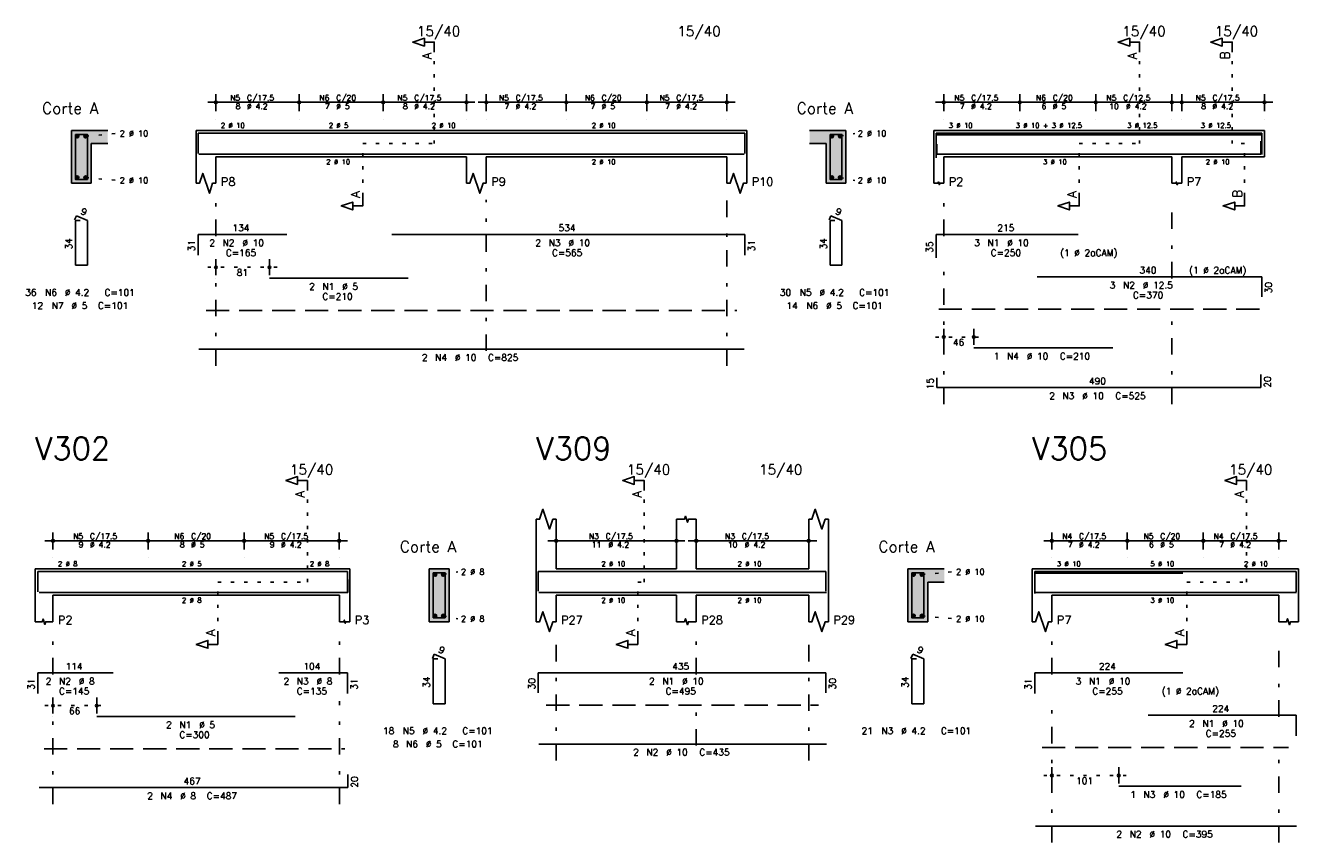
# Model space of a CAD drawing. Extents: x 0 to 119, y 0 to 84.
# Tile 3 of 10: x 22 to 60, y 43 to 67. Entities that reach past the tile are written whole.
import ezdxf

# ---------------------------------------------------------------- set-up
doc = ezdxf.new("R2010")
doc.units = 0
doc.header["$MEASUREMENT"] = 0
for name, pattern in [('ESTILO_TQS_0001', [1, 0.7, -0.3]), ('ESTILO_TQS_0002', [0.4, 0.1, -0.3]), ('ESTILO_TQS_0003', [1.5, 0.5, -0.4, 0.1, -0.5])]:
    doc.linetypes.add(name, pattern=pattern)
for name, color, linetype in [('1', 1, 'CONTINUOUS'), ('2', 2, 'CONTINUOUS'), ('4', 4, 'CONTINUOUS'), ('6', 6, 'CONTINUOUS'), ('7', 7, 'CONTINUOUS'), ('9', 9, 'CONTINUOUS')]:
    doc.layers.add(name, color=color, linetype=linetype)
doc.styles.get("Standard").update_dxf_attribs({"font": 'ROMANS.SHX'})

msp = doc.modelspace()

# ---------------------------------------------------------------- linework, layer by layer
at = {"layer": '1', "linetype": 'ESTILO_TQS_0002'}
for p, q in [((34.106, 63.76), (34.106, 66.53)), ((55.447, 63.76), (55.447, 66.53)), ((58.247, 63.76), (58.247, 66.53)), ((23.555, 63.985), (24.5, 64.07)), ((46.386, 63.985), (46.831, 64.07)), ((31.941, 62.175), (31.941, 63.76)), ((31.941, 63.76), (34.106, 63.76)), ((53.622, 62.175), (53.622, 63.76)), ((53.622, 63.76), (55.447, 63.76)), ((58.622, 63.76), (58.247, 63.76)), ((58.622, 62.175), (58.622, 63.76)), ((23.555, 62.735), (24.5, 62.65)), ((46.386, 62.735), (46.831, 62.65)), ((27.251, 60.02), (29.371, 60.02)), ((49.272, 57.91), (50.682, 57.91)), ((30.266, 50.5), (30.266, 53.27)), ((40.459, 50.5), (40.459, 53.27)), ((58.679, 50.5), (58.679, 53.27)), ((27.556, 48.915), (27.556, 50.5)), ((27.556, 50.5), (30.266, 50.5)), ((34.379, 50.725), (34.824, 50.81)), ((40.264, 48.915), (40.264, 50.5)), ((40.264, 50.5), (40.459, 50.5)), ((48.859, 50.725), (49.804, 50.81)), ((56.874, 48.915), (56.874, 50.5)), ((56.874, 50.5), (58.679, 50.5)), ((34.379, 49.475), (34.824, 49.39)), ((48.859, 49.475), (49.804, 49.39)), ((22.321, 46.76), (24.144, 46.76)), ((52.544, 44.65), (55.064, 44.65))]:
    msp.add_line(p, q, dxfattribs=at)
at = {"layer": '1', "linetype": 'ESTILO_TQS_0001'}
for p, q in [((27.201, 58.715), (43.261, 58.715)), ((49.372, 58.755), (59.222, 58.755)), ((37.494, 46.775), (45.734, 46.775)), ((22.3, 45.455), (31.398, 45.455)), ((52.494, 45.495), (59.954, 45.495))]:
    msp.add_line(p, q, dxfattribs=at)
at = {"layer": '1', "linetype": 'Continuous'}
for centre in [(23.305, 63.985), (23.555, 63.985), (46.136, 63.985), (46.386, 63.985), (23.305, 62.735), (23.555, 62.735), (46.136, 62.735), (46.386, 62.735), (34.129, 50.725), (34.379, 50.725), (48.609, 50.725), (48.859, 50.725), (34.129, 49.475), (34.379, 49.475), (48.609, 49.475), (48.859, 49.475)]:
    msp.add_circle(centre, 0.05, dxfattribs=at)
at = {"layer": '2', "linetype": 'Continuous'}
for p, q in [((27.501, 64.74), (27.501, 65.26)), ((30.021, 64.74), (30.021, 65.26)), ((30.021, 64.74), (30.021, 65.26)), ((32.561, 64.74), (32.561, 65.26)), ((32.561, 64.74), (32.561, 65.26)), ((35.081, 64.74), (35.081, 65.26)), ((35.681, 64.74), (35.681, 65.26)), ((38.101, 64.74), (38.101, 65.26)), ((38.101, 64.74), (38.101, 65.26)), ((40.541, 64.74), (40.541, 65.26)), ((40.541, 64.74), (40.541, 65.26)), ((42.961, 64.74), (42.961, 65.26)), ((49.522, 64.74), (49.522, 65.26)), ((51.822, 64.74), (51.822, 65.26)), ((51.822, 64.74), (51.822, 65.26)), ((54.122, 64.74), (54.122, 65.26)), ((54.122, 64.74), (54.122, 65.26)), ((56.422, 64.74), (56.422, 65.26)), ((56.722, 64.74), (56.722, 65.26)), ((59.222, 64.74), (59.222, 65.26)), ((27.251, 65.01), (30.271, 65.01)), ((29.771, 65.01), (32.811, 65.01)), ((32.311, 65.01), (35.331, 65.01)), ((35.431, 65.01), (38.351, 65.01)), ((37.851, 65.01), (40.791, 65.01)), ((40.291, 65.01), (43.211, 65.01)), ((49.272, 65.01), (52.072, 65.01)), ((51.572, 65.01), (54.372, 65.01)), ((53.872, 65.01), (56.672, 65.01)), ((56.472, 65.01), (59.472, 65.01)), ((27.501, 64.49), (27.501, 64.49)), ((30.021, 64.49), (30.021, 64.49)), ((30.021, 64.49), (30.021, 64.49)), ((32.561, 64.49), (32.561, 64.49)), ((32.561, 64.49), (32.561, 64.49)), ((35.081, 64.49), (35.081, 64.49)), ((35.681, 64.49), (35.681, 64.49)), ((38.101, 64.49), (38.101, 64.49)), ((38.101, 64.49), (38.101, 64.49)), ((40.541, 64.49), (40.541, 64.49)), ((40.541, 64.49), (40.541, 64.49)), ((42.961, 64.49), (42.961, 64.49)), ((49.522, 64.49), (49.522, 64.49)), ((51.822, 64.49), (51.822, 64.49)), ((51.822, 64.49), (51.822, 64.49)), ((54.122, 64.49), (54.122, 64.49)), ((54.122, 64.49), (54.122, 64.49)), ((56.422, 64.49), (56.422, 64.49)), ((56.722, 64.49), (56.722, 64.49)), ((59.222, 64.49), (59.222, 64.49)), ((24.23, 64.16), (23.13, 64.16)), ((23.13, 64.16), (23.13, 62.56)), ((26.901, 64.16), (26.901, 63.36)), ((26.901, 64.16), (27.501, 64.16)), ((27.501, 64.16), (35.081, 64.16)), ((35.081, 64.16), (35.681, 64.16)), ((35.681, 64.16), (42.961, 64.16)), ((42.961, 64.16), (43.561, 64.16)), ((43.561, 64.16), (43.561, 63.36)), ((46.561, 64.16), (45.461, 64.16)), ((46.561, 62.56), (46.561, 64.16)), ((49.222, 64.16), (49.222, 63.36)), ((49.222, 64.16), (49.522, 64.16)), ((49.522, 64.16), (56.422, 64.16)), ((56.422, 64.16), (56.722, 64.16)), ((56.722, 64.16), (59.222, 64.16)), ((59.222, 64.16), (59.222, 63.36)), ((23.73, 62.56), (23.73, 63.76)), ((23.73, 63.76), (24.23, 63.76)), ((45.461, 63.76), (45.961, 63.76)), ((45.961, 63.76), (45.961, 62.56)), ((26.901, 63.36), (26.901, 62.56)), ((27.501, 63.36), (35.081, 63.36)), ((27.501, 63.36), (27.501, 62.56)), ((35.081, 63.36), (35.081, 62.56)), ((35.681, 63.36), (42.961, 63.36)), ((35.681, 63.36), (35.681, 62.56)), ((42.961, 63.36), (42.961, 62.56)), ((43.561, 63.36), (43.561, 62.56)), ((49.222, 63.36), (49.222, 62.56)), ((49.522, 63.36), (56.422, 63.36)), ((49.522, 63.36), (49.522, 62.56)), ((56.422, 63.36), (56.422, 62.56)), ((56.722, 63.36), (59.222, 63.36)), ((56.722, 63.36), (56.722, 62.56)), ((23.13, 62.56), (23.73, 62.56)), ((45.961, 62.56), (46.561, 62.56)), ((27.501, 59.78), (27.501, 60.27)), ((29.121, 59.78), (29.121, 60.27)), ((27.501, 59.68), (27.501, 59.68)), ((29.121, 59.68), (29.121, 59.68)), ((49.522, 57.67), (49.522, 58.16)), ((50.432, 57.67), (50.432, 58.16)), ((49.522, 57.57), (49.522, 57.57)), ((50.432, 57.57), (50.432, 57.57)), ((37.194, 50.9), (37.194, 52.4)), ((37.794, 50.9), (37.794, 52.4)), ((41.434, 50.9), (41.434, 52.4)), ((42.034, 50.9), (42.034, 52.4)), ((45.434, 50.9), (45.434, 52.4)), ((46.034, 50.9), (46.034, 52.4)), ((22.571, 51.48), (22.571, 52)), ((25.451, 51.48), (25.451, 52)), ((25.451, 51.48), (25.451, 52)), ((28.351, 51.48), (28.351, 52)), ((28.351, 51.48), (28.351, 52)), ((31.231, 51.48), (31.231, 52)), ((37.794, 51.48), (37.794, 52)), ((41.434, 51.48), (41.434, 52)), ((42.034, 51.48), (42.034, 52)), ((45.434, 51.48), (45.434, 52)), ((52.794, 51.48), (52.794, 52)), ((55.074, 51.48), (55.074, 52)), ((55.074, 51.48), (55.074, 52)), ((57.374, 51.48), (57.374, 52)), ((57.374, 51.48), (57.374, 52)), ((59.654, 51.48), (59.654, 52)), ((22.321, 51.75), (25.701, 51.75)), ((25.201, 51.75), (28.601, 51.75)), ((28.101, 51.75), (31.481, 51.75)), ((37.544, 51.75), (41.684, 51.75)), ((41.784, 51.75), (45.684, 51.75)), ((52.544, 51.75), (55.324, 51.75)), ((54.824, 51.75), (57.624, 51.75)), ((57.124, 51.75), (59.904, 51.75)), ((22.571, 51.23), (22.571, 51.23)), ((25.451, 51.23), (25.451, 51.23)), ((25.451, 51.23), (25.451, 51.23)), ((28.351, 51.23), (28.351, 51.23)), ((28.351, 51.23), (28.351, 51.23)), ((31.231, 51.23), (31.231, 51.23)), ((37.794, 51.23), (37.794, 51.23)), ((41.434, 51.23), (41.434, 51.23)), ((42.034, 51.23), (42.034, 51.23)), ((45.434, 51.23), (45.434, 51.23)), ((52.794, 51.23), (52.794, 51.23)), ((55.074, 51.23), (55.074, 51.23)), ((55.074, 51.23), (55.074, 51.23)), ((57.374, 51.23), (57.374, 51.23)), ((57.374, 51.23), (57.374, 51.23)), ((59.654, 51.23), (59.654, 51.23)), ((22.028, 50.9), (22.028, 50.1)), ((22.028, 50.9), (22.571, 50.9)), ((22.571, 50.9), (31.241, 50.9)), ((31.241, 50.9), (31.554, 50.9)), ((31.554, 50.9), (31.554, 50.1)), ((34.554, 50.9), (33.954, 50.9)), ((33.954, 50.9), (33.954, 49.3)), ((34.554, 49.3), (34.554, 50.9)), ((37.194, 50.9), (37.194, 50.1)), ((37.794, 50.9), (41.434, 50.9)), ((42.034, 50.9), (45.434, 50.9)), ((46.034, 50.9), (46.034, 50.1)), ((49.534, 50.9), (48.434, 50.9)), ((48.434, 50.9), (48.434, 49.3)), ((52.194, 50.9), (52.194, 50.1)), ((52.194, 50.9), (52.794, 50.9)), ((52.794, 50.9), (59.654, 50.9)), ((59.654, 50.9), (60.254, 50.9)), ((60.254, 50.9), (60.254, 50.1)), ((49.034, 49.3), (49.034, 50.5)), ((49.034, 50.5), (49.534, 50.5)), ((22.028, 50.1), (22.028, 49.3)), ((22.571, 50.1), (31.241, 50.1)), ((22.571, 50.1), (22.571, 49.3)), ((31.241, 50.1), (31.241, 49.3)), ((31.554, 50.1), (31.554, 49.3)), ((37.194, 50.1), (37.194, 49.3)), ((37.794, 50.1), (41.434, 50.1)), ((37.794, 50.1), (37.794, 49.3)), ((41.434, 50.1), (41.434, 49.3)), ((42.034, 50.1), (45.434, 50.1)), ((42.034, 50.1), (42.034, 49.3)), ((45.434, 50.1), (45.434, 49.3)), ((46.034, 50.1), (46.034, 49.3)), ((52.194, 50.1), (52.194, 49.3)), ((52.794, 50.1), (59.654, 50.1)), ((52.794, 50.1), (52.794, 49.3)), ((59.654, 50.1), (59.654, 49.3)), ((60.254, 50.1), (60.254, 49.3)), ((33.954, 49.3), (34.554, 49.3)), ((48.434, 49.3), (49.034, 49.3)), ((22.571, 46.52), (22.571, 47.01)), ((23.894, 46.52), (23.894, 47.01)), ((22.571, 46.42), (22.571, 46.42)), ((23.894, 46.42), (23.894, 46.42)), ((52.794, 44.41), (52.794, 44.9)), ((54.814, 44.41), (54.814, 44.9)), ((52.794, 44.31), (52.794, 44.31)), ((54.814, 44.31), (54.814, 44.31))]:
    msp.add_line(p, q, dxfattribs=at)
at = {"layer": '2', "linetype": 'ESTILO_TQS_0003'}
for p, q in [((27.501, 60.962), (27.501, 62.06)), ((35.681, 57.492), (35.681, 62.06)), ((42.961, 57.04), (42.961, 62.06)), ((49.522, 60.962), (49.522, 62.06)), ((56.422, 59.682), (56.422, 62.06)), ((27.501, 57.04), (27.501, 60.158)), ((49.522, 55.88), (49.522, 60.158)), ((56.422, 55.88), (56.422, 58.878)), ((22.571, 47.702), (22.571, 48.8)), ((31.241, 47.702), (31.241, 48.8)), ((37.794, 45.1), (37.794, 48.8)), ((42.034, 47.702), (42.034, 48.8)), ((45.434, 45.1), (45.434, 48.8)), ((52.794, 47.702), (52.794, 48.8)), ((59.654, 46.422), (59.654, 48.8)), ((22.571, 43.78), (22.571, 46.898)), ((31.241, 43.78), (31.241, 46.898)), ((42.034, 45.552), (42.034, 46.898)), ((52.794, 42.62), (52.794, 46.898)), ((59.654, 42.62), (59.654, 45.618))]:
    msp.add_line(p, q, dxfattribs=at)
at = {"layer": '2', "linetype": 'Continuous'}
for points in [[(34.106, 66.53), (34.106, 66.83), (33.806, 66.83), (33.806, 66.71), (33.456, 66.83), (33.806, 66.95), (33.806, 66.83)], [(55.447, 66.53), (55.447, 66.83), (55.147, 66.83), (55.147, 66.71), (54.797, 66.83), (55.147, 66.95), (55.147, 66.83)], [(58.247, 66.53), (58.247, 66.83), (57.947, 66.83), (57.947, 66.71), (57.597, 66.83), (57.947, 66.95), (57.947, 66.83)], [(26.901, 62.56), (27.001, 62.56), (27.101, 62.86), (27.301, 62.26), (27.401, 62.56), (27.501, 62.56)], [(35.081, 62.56), (35.181, 62.56), (35.281, 62.86), (35.481, 62.26), (35.581, 62.56), (35.681, 62.56)], [(42.961, 62.56), (43.061, 62.56), (43.161, 62.86), (43.361, 62.26), (43.461, 62.56), (43.561, 62.56)], [(49.222, 62.56), (49.342, 62.56), (49.357, 62.605), (49.387, 62.515), (49.402, 62.56), (49.522, 62.56)], [(56.422, 62.56), (56.542, 62.56), (56.557, 62.605), (56.587, 62.515), (56.602, 62.56), (56.722, 62.56)], [(31.941, 62.175), (31.941, 61.875), (31.641, 61.875), (31.641, 61.755), (31.291, 61.875), (31.641, 61.995), (31.641, 61.875)], [(53.622, 62.175), (53.622, 61.875), (53.322, 61.875), (53.322, 61.755), (52.972, 61.875), (53.322, 61.995), (53.322, 61.875)], [(58.622, 62.175), (58.622, 61.875), (58.322, 61.875), (58.322, 61.755), (57.972, 61.875), (58.322, 61.995), (58.322, 61.875)], [(30.266, 53.27), (30.266, 53.57), (29.966, 53.57), (29.966, 53.45), (29.616, 53.57), (29.966, 53.69), (29.966, 53.57)], [(40.459, 53.27), (40.459, 53.57), (40.159, 53.57), (40.159, 53.45), (39.809, 53.57), (40.159, 53.69), (40.159, 53.57)], [(58.679, 53.27), (58.679, 53.57), (58.379, 53.57), (58.379, 53.45), (58.029, 53.57), (58.379, 53.69), (58.379, 53.57)], [(37.194, 52.4), (37.294, 52.4), (37.394, 52.7), (37.594, 52.1), (37.694, 52.4), (37.794, 52.4)], [(41.434, 52.4), (41.674, 52.4), (41.704, 52.49), (41.764, 52.31), (41.794, 52.4), (42.034, 52.4)], [(45.434, 52.4), (45.534, 52.4), (45.634, 52.7), (45.834, 52.1), (45.934, 52.4), (46.034, 52.4)], [(22.028, 49.3), (22.245, 49.3), (22.272, 49.381), (22.327, 49.219), (22.354, 49.3), (22.571, 49.3)], [(31.241, 49.3), (31.366, 49.3), (31.382, 49.347), (31.413, 49.253), (31.429, 49.3), (31.554, 49.3)], [(37.194, 49.3), (37.294, 49.3), (37.394, 49.6), (37.594, 49), (37.694, 49.3), (37.794, 49.3)], [(41.434, 49.3), (41.674, 49.3), (41.704, 49.39), (41.764, 49.21), (41.794, 49.3), (42.034, 49.3)], [(45.434, 49.3), (45.534, 49.3), (45.634, 49.6), (45.834, 49), (45.934, 49.3), (46.034, 49.3)], [(52.194, 49.3), (52.294, 49.3), (52.394, 49.6), (52.594, 49), (52.694, 49.3), (52.794, 49.3)], [(59.654, 49.3), (59.894, 49.3), (59.924, 49.39), (59.984, 49.21), (60.014, 49.3), (60.254, 49.3)], [(27.556, 48.915), (27.556, 48.615), (27.256, 48.615), (27.256, 48.495), (26.906, 48.615), (27.256, 48.735), (27.256, 48.615)], [(40.264, 48.915), (40.264, 48.615), (39.964, 48.615), (39.964, 48.495), (39.614, 48.615), (39.964, 48.735), (39.964, 48.615)], [(56.874, 48.915), (56.874, 48.615), (56.574, 48.615), (56.574, 48.495), (56.224, 48.615), (56.574, 48.735), (56.574, 48.615)]]:
    msp.add_lwpolyline(points, dxfattribs=at)
for centre, radius in [((27.501, 65.01), 0.0416), ((27.501, 65.01), 0.0208), ((30.021, 65.01), 0.0416), ((30.021, 65.01), 0.0416), ((30.021, 65.01), 0.0208), ((30.021, 65.01), 0.0208), ((32.561, 65.01), 0.0416), ((32.561, 65.01), 0.0416), ((32.561, 65.01), 0.0208), ((32.561, 65.01), 0.0208), ((35.081, 65.01), 0.0416), ((35.081, 65.01), 0.0208), ((35.681, 65.01), 0.0416), ((35.681, 65.01), 0.0208), ((38.101, 65.01), 0.0416), ((38.101, 65.01), 0.0416), ((38.101, 65.01), 0.0208), ((38.101, 65.01), 0.0208), ((40.541, 65.01), 0.0416), ((40.541, 65.01), 0.0416), ((40.541, 65.01), 0.0208), ((40.541, 65.01), 0.0208), ((42.961, 65.01), 0.0416), ((42.961, 65.01), 0.0208), ((49.522, 65.01), 0.0416), ((49.522, 65.01), 0.0208), ((51.822, 65.01), 0.0416), ((51.822, 65.01), 0.0416), ((51.822, 65.01), 0.0208), ((51.822, 65.01), 0.0208), ((54.122, 65.01), 0.0416), ((54.122, 65.01), 0.0416), ((54.122, 65.01), 0.0208), ((54.122, 65.01), 0.0208), ((56.422, 65.01), 0.0416), ((56.422, 65.01), 0.0208), ((56.722, 65.01), 0.0416), ((56.722, 65.01), 0.0208), ((59.222, 65.01), 0.0416), ((59.222, 65.01), 0.0208), ((27.501, 60.02), 0.04), ((27.501, 60.02), 0.02), ((29.121, 60.02), 0.04), ((29.121, 60.02), 0.02), ((49.522, 57.91), 0.04), ((49.522, 57.91), 0.02), ((50.432, 57.91), 0.04), ((50.432, 57.91), 0.02), ((22.571, 51.75), 0.0416), ((22.571, 51.75), 0.0208), ((25.451, 51.75), 0.0416), ((25.451, 51.75), 0.0416), ((25.451, 51.75), 0.0208), ((25.451, 51.75), 0.0208), ((28.351, 51.75), 0.0416), ((28.351, 51.75), 0.0416), ((28.351, 51.75), 0.0208), ((28.351, 51.75), 0.0208), ((31.231, 51.75), 0.0416), ((31.231, 51.75), 0.0208), ((37.794, 51.75), 0.0416), ((37.794, 51.75), 0.0208), ((41.434, 51.75), 0.0416), ((41.434, 51.75), 0.0208), ((42.034, 51.75), 0.0416), ((42.034, 51.75), 0.0208), ((45.434, 51.75), 0.0416), ((45.434, 51.75), 0.0208), ((52.794, 51.75), 0.0416), ((52.794, 51.75), 0.0208), ((55.074, 51.75), 0.0416), ((55.074, 51.75), 0.0416), ((55.074, 51.75), 0.0208), ((55.074, 51.75), 0.0208), ((57.374, 51.75), 0.0416), ((57.374, 51.75), 0.0416), ((57.374, 51.75), 0.0208), ((57.374, 51.75), 0.0208), ((59.654, 51.75), 0.0416), ((59.654, 51.75), 0.0208), ((22.571, 46.76), 0.04), ((22.571, 46.76), 0.02), ((23.894, 46.76), 0.04), ((23.894, 46.76), 0.02), ((52.794, 44.65), 0.04), ((54.814, 44.65), 0.04), ((52.794, 44.65), 0.02), ((54.814, 44.65), 0.02)]:
    msp.add_circle(centre, radius, dxfattribs=at)
at = {"layer": '4', "linetype": 'Continuous'}
for p, q in [((26.961, 63.46), (26.961, 64.08)), ((26.961, 64.08), (29.641, 64.08)), ((29.121, 64.08), (33.321, 64.08)), ((32.826, 64.08), (43.506, 64.08)), ((43.506, 64.08), (43.506, 63.46)), ((49.292, 63.38), (49.292, 64.08)), ((49.292, 64.08), (53.592, 64.08)), ((49.292, 63.33), (49.292, 64.03)), ((49.292, 64.03), (53.592, 64.03)), ((52.343, 64.08), (59.143, 64.08)), ((52.343, 64.03), (59.143, 64.03)), ((59.143, 64.08), (59.143, 63.48)), ((59.143, 64.03), (59.143, 63.43)), ((49.312, 63.74), (49.312, 63.44)), ((59.112, 63.44), (59.112, 63.84)), ((26.981, 63.44), (43.481, 63.44)), ((49.312, 63.44), (59.112, 63.44)), ((50.432, 63.44), (54.632, 63.44)), ((22.111, 50.2), (22.111, 50.82)), ((22.111, 50.82), (24.391, 50.82)), ((23.894, 50.82), (29.894, 50.82)), ((29.406, 50.82), (31.486, 50.82)), ((31.486, 50.82), (31.486, 50.2)), ((31.491, 50.18), (31.491, 50.58)), ((37.254, 50.22), (37.254, 50.82)), ((37.254, 50.82), (45.954, 50.82)), ((45.954, 50.82), (45.954, 50.22)), ((52.274, 50.2), (52.274, 50.82)), ((52.274, 50.82), (56.754, 50.82)), ((52.274, 50.15), (52.274, 50.77)), ((52.274, 50.77), (56.754, 50.77)), ((55.704, 50.82), (60.184, 50.82)), ((60.184, 50.82), (60.184, 50.2)), ((22.151, 50.18), (31.491, 50.18)), ((37.274, 50.18), (45.974, 50.18)), ((52.294, 50.18), (60.194, 50.18)), ((54.814, 50.18), (58.514, 50.18))]:
    msp.add_line(p, q, dxfattribs=at)
for points in [[(23.25, 64.04), (23.25, 62.68), (23.61, 62.68), (23.61, 64.04), (23.25, 64.04)], [(46.081, 64.04), (46.081, 62.68), (46.441, 62.68), (46.441, 64.04), (46.081, 64.04)], [(34.074, 50.78), (34.074, 49.42), (34.434, 49.42), (34.434, 50.78), (34.074, 50.78)], [(48.554, 50.78), (48.554, 49.42), (48.914, 49.42), (48.914, 50.78), (48.554, 50.78)]]:
    msp.add_lwpolyline(points, dxfattribs=at)
at = {"layer": '6', "linetype": 'Continuous'}
for p, q in [((23.278, 61.58), (23.224, 61.451)), ((23.39, 61.44), (23.25, 61.44)), ((23.25, 61.44), (23.25, 60.08)), ((23.61, 61.44), (23.278, 61.58)), ((23.61, 60.08), (23.61, 61.44)), ((46.109, 61.58), (46.055, 61.451)), ((46.221, 61.44), (46.081, 61.44)), ((46.081, 61.44), (46.081, 60.08)), ((46.441, 61.44), (46.109, 61.58)), ((46.441, 60.08), (46.441, 61.44)), ((26.961, 60.39), (26.961, 61.01)), ((26.961, 61.01), (29.641, 61.01)), ((32.826, 61.01), (43.506, 61.01)), ((43.506, 61.01), (43.506, 60.39)), ((49.292, 60.31), (49.292, 61.01)), ((49.292, 61.01), (53.592, 61.01)), ((23.25, 60.08), (23.61, 60.08)), ((46.081, 60.08), (46.441, 60.08)), ((52.343, 59.73), (59.143, 59.73)), ((59.143, 59.73), (59.143, 59.13)), ((29.121, 59.69), (33.321, 59.69)), ((26.981, 57.54), (43.481, 57.54)), ((50.432, 57.58), (54.632, 57.58)), ((49.312, 56.68), (49.312, 56.38)), ((59.112, 56.38), (59.112, 56.78)), ((49.312, 56.38), (59.112, 56.38)), ((34.103, 48.32), (34.048, 48.191)), ((34.214, 48.18), (34.074, 48.18)), ((34.074, 48.18), (34.074, 46.82)), ((34.434, 48.18), (34.103, 48.32)), ((34.434, 46.82), (34.434, 48.18)), ((48.583, 48.32), (48.528, 48.191)), ((48.694, 48.18), (48.554, 48.18)), ((48.554, 48.18), (48.554, 46.82)), ((48.914, 48.18), (48.583, 48.32)), ((48.914, 46.82), (48.914, 48.18)), ((22.111, 47.13), (22.111, 47.75)), ((22.111, 47.75), (24.391, 47.75)), ((29.406, 47.75), (31.486, 47.75)), ((31.486, 47.75), (31.486, 47.13)), ((37.254, 47.15), (37.254, 47.75)), ((37.254, 47.75), (45.954, 47.75)), ((45.954, 47.75), (45.954, 47.15)), ((52.274, 47.13), (52.274, 47.75)), ((52.274, 47.75), (56.754, 47.75)), ((34.074, 46.82), (34.434, 46.82)), ((48.554, 46.82), (48.914, 46.82)), ((23.894, 46.43), (29.894, 46.43)), ((55.704, 46.47), (60.184, 46.47)), ((60.184, 46.47), (60.184, 45.85)), ((37.274, 45.6), (45.974, 45.6)), ((31.491, 44.28), (31.491, 44.68)), ((54.814, 44.32), (58.514, 44.32)), ((22.151, 44.28), (31.491, 44.28)), ((52.294, 43.12), (60.194, 43.12))]:
    msp.add_line(p, q, dxfattribs=at)
at = {"layer": '9', "linetype": 'Continuous'}
for points in [[(23.13, 62.56), (23.73, 62.56), (23.13, 64.16)], [(23.73, 62.56), (23.73, 63.76), (23.13, 64.16)], [(23.13, 64.16), (23.73, 63.76), (24.23, 64.16)], [(23.355, 63.985), (23.28, 64.028), (23.258, 64.002)], [(23.355, 63.985), (23.258, 64.002), (23.258, 63.968)], [(23.355, 63.985), (23.258, 63.968), (23.28, 63.942)], [(23.355, 63.985), (23.314, 64.034), (23.28, 64.028)], [(23.355, 63.985), (23.28, 63.942), (23.314, 63.936)], [(23.355, 63.985), (23.343, 64.017), (23.314, 64.034)], [(23.355, 63.985), (23.314, 63.936), (23.343, 63.953)], [(23.355, 63.985), (23.343, 63.953), (23.355, 63.985)], [(23.605, 63.985), (23.53, 64.028), (23.508, 64.002)], [(23.605, 63.985), (23.508, 64.002), (23.508, 63.968)], [(23.605, 63.985), (23.508, 63.968), (23.53, 63.942)], [(23.605, 63.985), (23.564, 64.034), (23.53, 64.028)], [(23.605, 63.985), (23.53, 63.942), (23.564, 63.936)], [(23.605, 63.985), (23.593, 64.017), (23.564, 64.034)], [(23.605, 63.985), (23.564, 63.936), (23.593, 63.953)], [(23.605, 63.985), (23.593, 63.953), (23.605, 63.985)], [(23.73, 63.76), (24.23, 63.76), (24.23, 64.16)], [(45.961, 63.76), (46.561, 64.16), (45.461, 64.16)], [(45.961, 63.76), (45.461, 64.16), (45.461, 63.76)], [(45.961, 63.76), (46.561, 62.56), (46.561, 64.16)], [(46.186, 63.985), (46.111, 64.028), (46.089, 64.002)], [(46.186, 63.985), (46.089, 64.002), (46.089, 63.968)], [(46.186, 63.985), (46.089, 63.968), (46.111, 63.942)], [(46.186, 63.985), (46.145, 64.034), (46.111, 64.028)], [(46.186, 63.985), (46.111, 63.942), (46.145, 63.936)], [(46.186, 63.985), (46.174, 64.017), (46.145, 64.034)], [(46.186, 63.985), (46.145, 63.936), (46.174, 63.953)], [(46.186, 63.985), (46.174, 63.953), (46.186, 63.985)], [(46.436, 63.985), (46.361, 64.028), (46.339, 64.002)], [(46.436, 63.985), (46.339, 64.002), (46.339, 63.968)], [(46.436, 63.985), (46.339, 63.968), (46.361, 63.942)], [(46.436, 63.985), (46.395, 64.034), (46.361, 64.028)], [(46.436, 63.985), (46.361, 63.942), (46.395, 63.936)], [(46.436, 63.985), (46.424, 64.017), (46.395, 64.034)], [(46.436, 63.985), (46.395, 63.936), (46.424, 63.953)], [(46.436, 63.985), (46.424, 63.953), (46.436, 63.985)], [(45.961, 63.76), (45.961, 62.56), (46.561, 62.56)], [(23.355, 62.735), (23.314, 62.784), (23.28, 62.778)], [(23.355, 62.735), (23.343, 62.767), (23.314, 62.784)], [(23.605, 62.735), (23.564, 62.784), (23.53, 62.778)], [(23.605, 62.735), (23.593, 62.767), (23.564, 62.784)], [(46.186, 62.735), (46.145, 62.784), (46.111, 62.778)], [(46.186, 62.735), (46.174, 62.767), (46.145, 62.784)], [(46.436, 62.735), (46.395, 62.784), (46.361, 62.778)], [(46.436, 62.735), (46.424, 62.767), (46.395, 62.784)], [(23.355, 62.735), (23.28, 62.778), (23.258, 62.752)], [(23.355, 62.735), (23.258, 62.752), (23.258, 62.718)], [(23.355, 62.735), (23.258, 62.718), (23.28, 62.692)], [(23.355, 62.735), (23.28, 62.692), (23.314, 62.686)], [(23.355, 62.735), (23.314, 62.686), (23.343, 62.703)], [(23.355, 62.735), (23.343, 62.703), (23.355, 62.735)], [(23.605, 62.735), (23.53, 62.778), (23.508, 62.752)], [(23.605, 62.735), (23.508, 62.752), (23.508, 62.718)], [(23.605, 62.735), (23.508, 62.718), (23.53, 62.692)], [(23.605, 62.735), (23.53, 62.692), (23.564, 62.686)], [(23.605, 62.735), (23.564, 62.686), (23.593, 62.703)], [(23.605, 62.735), (23.593, 62.703), (23.605, 62.735)], [(46.186, 62.735), (46.111, 62.778), (46.089, 62.752)], [(46.186, 62.735), (46.089, 62.752), (46.089, 62.718)], [(46.186, 62.735), (46.089, 62.718), (46.111, 62.692)], [(46.186, 62.735), (46.111, 62.692), (46.145, 62.686)], [(46.186, 62.735), (46.145, 62.686), (46.174, 62.703)], [(46.186, 62.735), (46.174, 62.703), (46.186, 62.735)], [(46.436, 62.735), (46.361, 62.778), (46.339, 62.752)], [(46.436, 62.735), (46.339, 62.752), (46.339, 62.718)], [(46.436, 62.735), (46.339, 62.718), (46.361, 62.692)], [(46.436, 62.735), (46.361, 62.692), (46.395, 62.686)], [(46.436, 62.735), (46.395, 62.686), (46.424, 62.703)], [(46.436, 62.735), (46.424, 62.703), (46.436, 62.735)], [(34.554, 49.3), (34.554, 50.9), (33.954, 50.9)], [(34.554, 49.3), (33.954, 50.9), (33.954, 49.3)], [(48.434, 49.3), (49.034, 49.3), (48.434, 50.9)], [(49.034, 49.3), (49.034, 50.5), (48.434, 50.9)], [(48.434, 50.9), (49.034, 50.5), (49.534, 50.9)], [(49.034, 50.5), (49.534, 50.5), (49.534, 50.9)], [(34.179, 50.725), (34.104, 50.768), (34.082, 50.742)], [(34.179, 50.725), (34.082, 50.742), (34.082, 50.708)], [(34.179, 50.725), (34.082, 50.708), (34.104, 50.682)], [(34.179, 50.725), (34.138, 50.774), (34.104, 50.768)], [(34.179, 50.725), (34.104, 50.682), (34.138, 50.676)], [(34.179, 50.725), (34.168, 50.757), (34.138, 50.774)], [(34.179, 50.725), (34.138, 50.676), (34.168, 50.693)], [(34.179, 50.725), (34.168, 50.693), (34.179, 50.725)], [(34.429, 50.725), (34.354, 50.768), (34.332, 50.742)], [(34.429, 50.725), (34.332, 50.742), (34.332, 50.708)], [(34.429, 50.725), (34.332, 50.708), (34.354, 50.682)], [(34.429, 50.725), (34.388, 50.774), (34.354, 50.768)], [(34.429, 50.725), (34.354, 50.682), (34.388, 50.676)], [(34.429, 50.725), (34.418, 50.757), (34.388, 50.774)], [(34.429, 50.725), (34.388, 50.676), (34.418, 50.693)], [(34.429, 50.725), (34.418, 50.693), (34.429, 50.725)], [(48.659, 50.725), (48.584, 50.768), (48.562, 50.742)], [(48.659, 50.725), (48.562, 50.742), (48.562, 50.708)], [(48.659, 50.725), (48.562, 50.708), (48.584, 50.682)], [(48.659, 50.725), (48.618, 50.774), (48.584, 50.768)], [(48.659, 50.725), (48.584, 50.682), (48.618, 50.676)], [(48.659, 50.725), (48.648, 50.757), (48.618, 50.774)], [(48.659, 50.725), (48.618, 50.676), (48.648, 50.693)], [(48.659, 50.725), (48.648, 50.693), (48.659, 50.725)], [(48.909, 50.725), (48.834, 50.768), (48.812, 50.742)], [(48.909, 50.725), (48.812, 50.742), (48.812, 50.708)], [(48.909, 50.725), (48.812, 50.708), (48.834, 50.682)], [(48.909, 50.725), (48.868, 50.774), (48.834, 50.768)], [(48.909, 50.725), (48.834, 50.682), (48.868, 50.676)], [(48.909, 50.725), (48.898, 50.757), (48.868, 50.774)], [(48.909, 50.725), (48.868, 50.676), (48.898, 50.693)], [(48.909, 50.725), (48.898, 50.693), (48.909, 50.725)], [(34.179, 49.475), (34.104, 49.518), (34.082, 49.492)], [(34.179, 49.475), (34.082, 49.492), (34.082, 49.458)], [(34.179, 49.475), (34.082, 49.458), (34.104, 49.432)], [(34.179, 49.475), (34.138, 49.524), (34.104, 49.518)], [(34.179, 49.475), (34.104, 49.432), (34.138, 49.426)], [(34.179, 49.475), (34.168, 49.507), (34.138, 49.524)], [(34.179, 49.475), (34.138, 49.426), (34.168, 49.443)], [(34.179, 49.475), (34.168, 49.443), (34.179, 49.475)], [(34.429, 49.475), (34.354, 49.518), (34.332, 49.492)], [(34.429, 49.475), (34.332, 49.492), (34.332, 49.458)], [(34.429, 49.475), (34.332, 49.458), (34.354, 49.432)], [(34.429, 49.475), (34.388, 49.524), (34.354, 49.518)], [(34.429, 49.475), (34.354, 49.432), (34.388, 49.426)], [(34.429, 49.475), (34.418, 49.507), (34.388, 49.524)], [(34.429, 49.475), (34.388, 49.426), (34.418, 49.443)], [(34.429, 49.475), (34.418, 49.443), (34.429, 49.475)], [(48.659, 49.475), (48.584, 49.518), (48.562, 49.492)], [(48.659, 49.475), (48.562, 49.492), (48.562, 49.458)], [(48.659, 49.475), (48.562, 49.458), (48.584, 49.432)], [(48.659, 49.475), (48.618, 49.524), (48.584, 49.518)], [(48.659, 49.475), (48.584, 49.432), (48.618, 49.426)], [(48.659, 49.475), (48.648, 49.507), (48.618, 49.524)], [(48.659, 49.475), (48.618, 49.426), (48.648, 49.443)], [(48.659, 49.475), (48.648, 49.443), (48.659, 49.475)], [(48.909, 49.475), (48.834, 49.518), (48.812, 49.492)], [(48.909, 49.475), (48.812, 49.492), (48.812, 49.458)], [(48.909, 49.475), (48.812, 49.458), (48.834, 49.432)], [(48.909, 49.475), (48.868, 49.524), (48.834, 49.518)], [(48.909, 49.475), (48.834, 49.432), (48.868, 49.426)], [(48.909, 49.475), (48.898, 49.507), (48.868, 49.524)], [(48.909, 49.475), (48.868, 49.426), (48.898, 49.443)], [(48.909, 49.475), (48.898, 49.443), (48.909, 49.475)], [(34.554, 49.3), (33.954, 49.3), (34.554, 49.3)]]:
    msp.add_solid(points, dxfattribs=at)

# ---------------------------------------------------------------- texts
at = {"layer": '2', "linetype": 'Continuous'}
for s, height, p in [('15/40', 0.3, (33.581, 67.01)), ('15/40', 0.3, (41.461, 67.01)), ('15/40', 0.3, (54.922, 67.01)), ('15/40', 0.3, (57.722, 67.01)), ('N5', 0.17, (27.928, 65.061)), ('C/17.5', 0.17, (28.438, 65.061)), ('N6', 0.17, (30.628, 65.061)), ('C/20', 0.17, (31.138, 65.061)), ('N5', 0.17, (32.988, 65.061)), ('C/17.5', 0.17, (33.498, 65.061)), ('N5', 0.17, (36.058, 65.061)), ('C/17.5', 0.17, (36.568, 65.061)), ('N6', 0.17, (38.658, 65.061)), ('C/20', 0.17, (39.168, 65.061)), ('N5', 0.17, (40.918, 65.061)), ('C/17.5', 0.17, (41.428, 65.061)), ('N5', 0.17, (49.839, 65.061)), ('C/17.5', 0.17, (50.349, 65.061)), ('N6', 0.17, (52.309, 65.061)), ('C/20', 0.17, (52.819, 65.061)), ('N5', 0.17, (54.439, 65.061)), ('C/12.5', 0.17, (54.949, 65.061)), ('N5', 0.17, (57.139, 65.061)), ('C/17.5', 0.17, (57.649, 65.061)), ('Corte A', 0.34, (22.24, 64.66)), ('8', 0.17, (28.098, 64.806)), ('%%c 4.2', 0.17, (28.438, 64.806)), ('7', 0.17, (30.798, 64.806)), ('%%c 5', 0.17, (31.138, 64.806)), ('8', 0.17, (33.158, 64.806)), ('%%c 4.2', 0.17, (33.498, 64.806)), ('7', 0.17, (36.228, 64.806)), ('%%c 4.2', 0.17, (36.568, 64.806)), ('7', 0.17, (38.828, 64.806)), ('%%c 5', 0.17, (39.168, 64.806)), ('7', 0.17, (41.088, 64.806)), ('%%c 4.2', 0.17, (41.428, 64.806)), ('Corte A', 0.34, (45.071, 64.66)), ('7', 0.17, (50.009, 64.806)), ('%%c 4.2', 0.17, (50.349, 64.806)), ('6', 0.17, (52.479, 64.806)), ('%%c 5', 0.17, (52.819, 64.806)), ('10', 0.17, (54.524, 64.806)), ('%%c 4.2', 0.17, (55.034, 64.806)), ('8', 0.17, (57.309, 64.806)), ('%%c 4.2', 0.17, (57.649, 64.806)), ('2 %%c 10', 0.15, (27.651, 64.235)), ('2 %%c 5', 0.15, (30.916, 64.235)), ('2 %%c 10', 0.15, (34.031, 64.235)), ('2 %%c 10', 0.15, (38.871, 64.235)), ('3 %%c 10', 0.15, (49.672, 64.235)), ('3 %%c 10 + 3 %%c 12.5', 0.15, (51.697, 64.235)), ('3 %%c 12.5', 0.15, (55.072, 64.235)), ('3 %%c 12.5', 0.15, (57.297, 64.235)), ('2 %%c 10', 0.18, (24.59, 63.98)), ('2 %%c 10', 0.18, (46.921, 63.98)), ('2 %%c 10', 0.15, (30.841, 63.135)), ('2 %%c 10', 0.15, (38.871, 63.135)), ('3 %%c 10', 0.15, (52.522, 63.135)), ('2 %%c 10', 0.15, (57.447, 63.135)), ('2 %%c 10', 0.18, (24.59, 62.56)), ('P8', 0.25, (27.651, 62.485)), ('P9', 0.25, (35.831, 62.485)), ('P10', 0.25, (43.711, 62.485)), ('2 %%c 10', 0.18, (46.921, 62.56)), ('P2', 0.25, (49.672, 62.485)), ('P7', 0.25, (56.872, 62.485)), ('134', 0.2, (28.001, 61.11)), ('534', 0.2, (37.866, 61.11)), ('215', 0.2, (51.142, 61.11)), ('2', 0.2, (27.301, 60.66)), ('N2', 0.2, (27.701, 60.66)), ('%%c 10', 0.2, (28.301, 60.66)), ('2', 0.2, (37.166, 60.66)), ('N3', 0.2, (37.566, 60.66)), ('%%c 10', 0.2, (38.166, 60.66)), ('3', 0.2, (50.442, 60.66)), ('N1', 0.2, (50.842, 60.66)), ('%%c 10', 0.2, (51.442, 60.66)), ('C=165', 0.2, (27.801, 60.36)), ('C=565', 0.2, (37.666, 60.36)), ('C=250', 0.2, (50.942, 60.36)), ('(1 %%c 2aCAM)', 0.2, (53.042, 60.36)), ('81', 0.2, (28.131, 59.76)), ('340', 0.2, (55.443, 59.83)), ('(1 %%c 2aCAM)', 0.2, (56.943, 59.83)), ('36', 0.2, (21.73, 59.16)), ('N6', 0.2, (22.33, 59.16)), ('%%c 4.2', 0.2, (22.93, 59.16)), ('C=101', 0.2, (24.13, 59.16)), ('2', 0.2, (30.321, 59.34)), ('N1', 0.2, (30.721, 59.34)), ('%%c 5', 0.2, (31.321, 59.34)), ('30', 0.2, (44.561, 59.16)), ('N5', 0.2, (45.161, 59.16)), ('%%c 4.2', 0.2, (45.761, 59.16)), ('C=101', 0.2, (46.961, 59.16)), ('3', 0.2, (54.543, 59.38)), ('N2', 0.2, (54.943, 59.38)), ('%%c 12.5', 0.2, (55.543, 59.38)), ('12', 0.2, (21.93, 58.76)), ('N7', 0.2, (22.53, 58.76)), ('%%c 5', 0.2, (23.13, 58.76)), ('C=101', 0.2, (23.93, 58.76)), ('C=210', 0.2, (30.721, 59.04)), ('14', 0.2, (44.761, 58.76)), ('N6', 0.2, (45.361, 58.76)), ('%%c 5', 0.2, (45.961, 58.76)), ('C=101', 0.2, (46.761, 58.76)), ('C=370', 0.2, (55.243, 59.08)), ('46', 0.2, (49.797, 57.65)), ('2', 0.2, (33.731, 57.19)), ('N4', 0.2, (34.131, 57.19)), ('%%c 10', 0.2, (34.731, 57.19)), ('C=825', 0.2, (35.731, 57.19)), ('1', 0.2, (51.032, 57.23)), ('N4', 0.2, (51.432, 57.23)), ('%%c 10', 0.2, (52.032, 57.23)), ('C=210', 0.2, (53.032, 57.23)), ('490', 0.2, (53.912, 56.48)), ('%%c 10', 0.2, (53.712, 56.03)), ('2', 0.2, (52.712, 56.03)), ('N3', 0.2, (53.112, 56.03)), ('C=525', 0.2, (54.712, 56.03)), ('15/40', 0.3, (29.741, 53.75)), ('15/40', 0.3, (39.934, 53.75)), ('15/40', 0.3, (43.934, 53.75)), ('15/40', 0.3, (58.154, 53.75)), ('N5', 0.17, (23.178, 51.801)), ('9', 0.17, (23.348, 51.546)), ('%%c 4.2', 0.17, (23.688, 51.546)), ('C/17.5', 0.17, (23.688, 51.801)), ('N6', 0.17, (26.238, 51.801)), ('8', 0.17, (26.408, 51.546)), ('%%c 5', 0.17, (26.748, 51.546)), ('C/20', 0.17, (26.748, 51.801)), ('N5', 0.17, (28.958, 51.801)), ('9', 0.17, (29.128, 51.546)), ('%%c 4.2', 0.17, (29.468, 51.546)), ('C/17.5', 0.17, (29.468, 51.801)), ('Corte A', 0.34, (33.064, 51.4)), ('N3', 0.17, (38.781, 51.801)), ('11', 0.17, (38.866, 51.546)), ('C/17.5', 0.17, (39.291, 51.801)), ('%%c 4.2', 0.17, (39.376, 51.546)), ('N3', 0.17, (42.901, 51.801)), ('10', 0.17, (42.986, 51.546)), ('C/17.5', 0.17, (43.411, 51.801)), ('%%c 4.2', 0.17, (43.496, 51.546)), ('Corte A', 0.34, (47.544, 51.4)), ('N4', 0.17, (53.101, 51.801)), ('7', 0.17, (53.271, 51.546)), ('%%c 4.2', 0.17, (53.611, 51.546)), ('C/17.5', 0.17, (53.611, 51.801)), ('N5', 0.17, (55.561, 51.801)), ('6', 0.17, (55.731, 51.546)), ('%%c 5', 0.17, (56.071, 51.546)), ('C/20', 0.17, (56.071, 51.801)), ('N4', 0.17, (57.681, 51.801)), ('7', 0.17, (57.851, 51.546)), ('%%c 4.2', 0.17, (58.191, 51.546)), ('C/17.5', 0.17, (58.191, 51.801)), ('2 %%c 8', 0.15, (22.721, 50.975)), ('2 %%c 5', 0.15, (26.474, 50.975)), ('2 %%c 8', 0.15, (30.341, 50.975)), ('2 %%c 8', 0.18, (34.914, 50.72)), ('2 %%c 10', 0.15, (39.164, 50.975)), ('2 %%c 10', 0.15, (43.284, 50.975)), ('2 %%c 10', 0.18, (49.894, 50.72)), ('3 %%c 10', 0.15, (52.944, 50.975)), ('5 %%c 10', 0.15, (55.774, 50.975)), ('2 %%c 10', 0.15, (58.604, 50.975)), ('2 %%c 8', 0.15, (26.474, 49.875)), ('2 %%c 10', 0.15, (39.164, 49.875)), ('2 %%c 10', 0.15, (43.284, 49.875)), ('3 %%c 10', 0.15, (55.774, 49.875)), ('P2', 0.25, (22.721, 49.225)), ('P3', 0.25, (31.704, 49.225)), ('2 %%c 8', 0.18, (34.914, 49.3)), ('P27', 0.25, (37.944, 49.225)), ('P28', 0.25, (42.184, 49.225)), ('P29', 0.25, (46.184, 49.225)), ('2 %%c 10', 0.18, (49.894, 49.3)), ('P7', 0.25, (52.944, 49.225)), ('114', 0.2, (22.951, 47.85)), ('104', 0.2, (30.146, 47.85)), ('435', 0.2, (41.304, 47.85)), ('224', 0.2, (54.214, 47.85)), ('2', 0.2, (22.351, 47.4)), ('N2', 0.2, (22.751, 47.4)), ('%%c 8', 0.2, (23.351, 47.4)), ('2', 0.2, (29.546, 47.4)), ('N3', 0.2, (29.946, 47.4)), ('%%c 8', 0.2, (30.546, 47.4)), ('2', 0.2, (40.604, 47.4)), ('N1', 0.2, (41.004, 47.4)), ('%%c 10', 0.2, (41.604, 47.4)), ('3', 0.2, (53.514, 47.4)), ('N1', 0.2, (53.914, 47.4)), ('%%c 10', 0.2, (54.514, 47.4)), ('C=145', 0.2, (22.751, 47.1)), ('C=135', 0.2, (29.946, 47.1)), ('C=495', 0.2, (41.104, 47.1)), ('C=255', 0.2, (54.014, 47.1)), ('(1 %%c 2aCAM)', 0.2, (56.114, 47.1)), ('66', 0.2, (23.053, 46.5)), ('224', 0.2, (57.644, 46.57)), ('2', 0.2, (25.994, 46.08)), ('N1', 0.2, (26.394, 46.08)), ('%%c 5', 0.2, (26.994, 46.08)), ('2', 0.2, (56.944, 46.12)), ('N1', 0.2, (57.344, 46.12)), ('%%c 10', 0.2, (57.944, 46.12)), ('C=300', 0.2, (26.394, 45.78)), ('18', 0.2, (32.554, 45.9)), ('N5', 0.2, (33.154, 45.9)), ('%%c 4.2', 0.2, (33.754, 45.9)), ('C=101', 0.2, (34.954, 45.9)), ('21', 0.2, (47.034, 45.9)), ('N3', 0.2, (47.634, 45.9)), ('%%c 4.2', 0.2, (48.234, 45.9)), ('C=101', 0.2, (49.434, 45.9)), ('C=255', 0.2, (57.444, 45.82)), ('8', 0.2, (32.854, 45.5)), ('N6', 0.2, (33.254, 45.5)), ('%%c 5', 0.2, (33.854, 45.5)), ('C=101', 0.2, (34.654, 45.5)), ('2', 0.2, (40.124, 45.25)), ('N2', 0.2, (40.524, 45.25)), ('%%c 10', 0.2, (41.124, 45.25)), ('C=435', 0.2, (42.124, 45.25)), ('467', 0.2, (26.521, 44.38)), ('101', 0.2, (53.524, 44.39)), ('2', 0.2, (25.421, 43.93)), ('N4', 0.2, (25.821, 43.93)), ('%%c 8', 0.2, (26.421, 43.93)), ('C=487', 0.2, (27.221, 43.93)), ('1', 0.2, (55.164, 43.97)), ('N3', 0.2, (55.564, 43.97)), ('%%c 10', 0.2, (56.164, 43.97)), ('C=185', 0.2, (57.164, 43.97)), ('2', 0.2, (54.744, 42.77)), ('N2', 0.2, (55.144, 42.77)), ('%%c 10', 0.2, (55.744, 42.77)), ('C=395', 0.2, (56.744, 42.77))]:
    msp.add_text(s, height=height, dxfattribs=at).set_placement(p)
for s, height, rotation, p in [('A', 0.272, 90, (34.024, 66.312)), ('A', 0.272, 90, (55.365, 66.312)), ('B', 0.272, 90, (58.165, 66.312)), ('A', 0.272, 90, (31.859, 62.121)), ('A', 0.272, 90, (53.54, 62.121)), ('B', 0.272, 90, (58.54, 62.121)), ('9', 0.2, 337.1146, (23.391, 61.641)), ('9', 0.2, 337.1146, (46.222, 61.641)), ('34', 0.2, 90, (23.15, 60.56)), ('31', 0.2, 90, (26.861, 60.5)), ('31', 0.2, 90, (43.806, 60.5)), ('34', 0.2, 90, (45.981, 60.56)), ('35', 0.2, 90, (49.192, 60.46)), ('30', 0.2, 90, (59.443, 59.23)), ('20', 0.2, 90, (59.412, 56.38)), ('15', 0.2, 90, (49.212, 56.33)), ('A', 0.272, 90, (30.184, 53.052)), ('A', 0.272, 90, (40.378, 53.052)), ('A', 0.272, 90, (58.598, 53.052)), ('A', 0.272, 90, (27.474, 48.861)), ('A', 0.272, 90, (40.183, 48.861)), ('A', 0.272, 90, (56.793, 48.861)), ('9', 0.2, 337.1146, (34.215, 48.381)), ('9', 0.2, 337.1146, (48.695, 48.381)), ('31', 0.2, 90, (22.011, 47.24)), ('31', 0.2, 90, (31.786, 47.24)), ('34', 0.2, 90, (33.974, 47.3)), ('30', 0.2, 90, (37.154, 47.25)), ('30', 0.2, 90, (46.254, 47.25)), ('34', 0.2, 90, (48.454, 47.3)), ('31', 0.2, 90, (52.174, 47.24)), ('20', 0.2, 90, (31.791, 44.28))]:
    msp.add_text(s, height=height, rotation=rotation, dxfattribs=at).set_placement(p)
at = {"layer": '7', "linetype": 'Continuous'}
for s, p in [('V302', (22.028, 54.2)), ('V309', (37.194, 54.2)), ('V305', (52.194, 54.2))]:
    msp.add_text(s, height=0.68, dxfattribs=at).set_placement(p)

doc.saveas('drawing.dxf')
